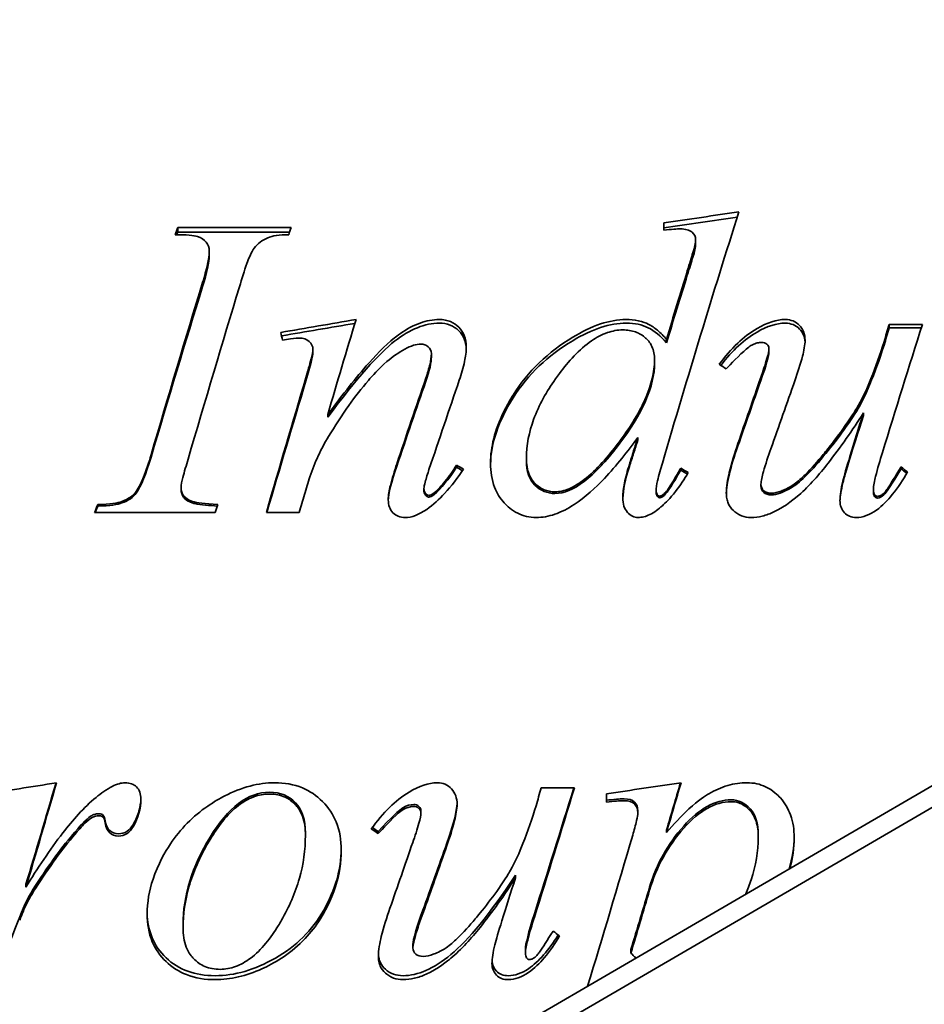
# Model space of a CAD drawing. Header units: millimetres. Extents: x 362 to 898, y 159 to 732.
# Tile 5 of 8: x 494 to 570, y 451 to 534. Entities that reach past the tile are written whole.
import ezdxf

# ---------------------------------------------------------------- set-up
doc = ezdxf.new("R2010")
doc.units = ezdxf.units.MM
doc.header["$LTSCALE"] = 3
doc.layers.add('Krawędzie widoczne(ISO)', color=7, linetype='Continuous', lineweight=35, true_color=0x262659)

msp = doc.modelspace()

# ---------------------------------------------------------------- linework, layer by layer
at = {"layer": 'Krawędzie widoczne(ISO)'}
for p, q in [((681.75, 533.608), (454.56, 401.329)), ((454.56, 399.505), (681.75, 531.784)), ((548.233, 516.475), (548.233, 515.857)), ((507.261, 516.101), (516.82, 516.101)), ((507.261, 515.702), (507.261, 516.101)), ((507.261, 515.702), (516.688, 515.702)), ((550.909, 514.699), (550.909, 515.086)), ((509.916, 513.729), (509.916, 514.105)), ((567.228, 507.922), (570.027, 507.922)), ((567.228, 507.617), (567.228, 507.922)), ((567.228, 507.617), (569.93, 507.617)), ((548.458, 506.364), (548.458, 506.654)), ((566.799, 506.171), (566.799, 506.458)), ((518.658, 505.532), (518.658, 505.812)), ((557.098, 505.61), (557.098, 505.891)), ((528.646, 505.183), (528.646, 505.459)), ((547.457, 504.678), (547.457, 504.948)), ((519.904, 500.097), (519.904, 500.313)), ((565.063, 500.234), (565.063, 500.453)), ((546.048, 498.2), (546.048, 498.394)), ((536.652, 496.434), (536.652, 496.608)), ((530.77, 495.877), (530.77, 496.044)), ((549.663, 495.638), (549.663, 495.803)), ((568.229, 495.737), (568.229, 495.903)), ((507.547, 494.002), (507.547, 494.148)), ((528.013, 493.942), (528.013, 494.088)), ((556.424, 494.302), (556.424, 494.451)), ((565.901, 493.863), (565.901, 494.007)), ((528.891, 493.583), (528.891, 493.724)), ((547.58, 493.743), (547.58, 493.885)), ((548.274, 493.503), (548.274, 493.643)), ((500.521, 492.603), (500.521, 492.732)), ((502.563, 492.863), (502.563, 492.995)), ((510.427, 492.063), (500.255, 492.063)), ((517.494, 492.063), (514.737, 492.063)), ((537.898, 468.852), (540.696, 468.852)), ((543.393, 468.347), (543.393, 467.641)), ((527.768, 466.924), (527.768, 466.754)), ((546.048, 466.904), (546.048, 466.734)), ((501.154, 466.069), (501.154, 465.89)), ((503.523, 465.792), (503.523, 465.608)), ((498.601, 465.117), (498.601, 464.926)), ((518.025, 465.038), (518.025, 464.846)), ((524.152, 465.177), (524.152, 464.986)), ((548.458, 465.276), (548.458, 465.087)), ((556.199, 464.879), (556.199, 464.686)), ((558.942, 462.56), (558.942, 462.56)), ((494.475, 460.722), (494.475, 460.48)), ((535.733, 461.487), (535.733, 461.254)), ((507.71, 457.313), (507.71, 457.031)), ((527.094, 455.671), (527.094, 455.37)), ((536.571, 455.248), (536.571, 454.942)), ((545.455, 455.229), (545.455, 454.923))]:
    msp.add_line(p, q, dxfattribs=at)
for centre, major_axis, ratio, start_param, end_param in [((551.399, -880.883), (3371.183, 595.652), 0.403105, 1.498755, 1.500629), ((551.399, -896.762), (3409.676, 595.513), 0.403222, 1.499602, 1.501414), ((507.149, 477.69), (28.239, 92.218), 0.12493, 1.17975, 1.187117), ((507.149, 477.645), (28.277, 91.277), 0.126238, 1.180164, 1.182823), ((516.718, 478.351), (-25.416, -91.299), 0.114571, 4.318239, 4.32567), ((519.118, -329.203), (2715.861, 513.119), 0.298035, 1.513379, 1.515714), ((516.023, 480.006), (-20.752, 89.527), 0.068991, 4.997902, 5.005449), ((519.118, -338.652), (2746.622, 512.953), 0.298142, 1.514055, 1.516302), ((567.014, 479.486), (24.185, 90.427), 0.079806, 1.272322, 1.289317), ((567.014, 479.462), (24.208, 89.467), 0.080668, 1.272563, 1.289543), ((553.196, 436.699), (-206.488, 152.888), 0.214286, 4.868371, 4.871107), ((531.056, 442.508), (274.434, -168.953), 0.141544, 1.656679, 1.658755), ((531.056, 442.054), (276.792, -168.441), 0.141982, 1.656245, 1.658015), ((549.98, 443.935), (270.014, -167.724), 0.138609, 1.655515, 1.657852), ((549.98, 443.497), (272.322, -167.208), 0.139044, 1.655068, 1.657123), ((568.505, 458.04), (180.843, -142.574), 0.129059, 1.670679, 1.673713), ((568.505, 457.767), (182.173, -141.968), 0.12962, 1.670315, 1.672974), ((500.388, 479.809), (36.499, 93.391), 0.046017, 1.449979, 1.457204), ((500.388, 479.789), (36.558, 92.463), 0.04648, 1.450167, 1.456053), ((510.529, 480.499), (-27.285, -90.758), 0.036411, 4.588148, 4.595579), ((493.893, 967.651), (3357.289, 549.185), 0.144764, 4.687773, 4.689653), ((546.538, 1050.351), (3933.63, 593.867), 0.144578, 4.689766, 4.691365), ((537.684, 482.551), (24.958, 90.217), 0.041642, 4.554487, 4.571482), ((523.866, 513.474), (-207.79, 151.114), 0.152932, 1.680192, 1.682928), ((523.866, 513.846), (-209.416, 150.542), 0.153527, 1.679784, 1.682074), ((539.175, 522.709), (178.773, -145.161), 0.226704, 4.892914, 4.895948)]:
    msp.add_ellipse(centre, major_axis=major_axis, ratio=ratio, start_param=start_param, end_param=end_param, dxfattribs=at)
for points in [[(554.565, 517.407), (552.414, 510.663), (550.262, 503.526), (548.111, 496.226)], [(516.616, 515.482), (515.826, 515.494), (515.24, 515.406), (514.859, 515.218)], [(549.643, 515.97), (549.357, 515.97), (548.887, 515.932), (548.233, 515.857)], [(550.623, 515.688), (550.378, 515.876), (550.051, 515.97), (549.643, 515.97)], [(550.909, 515.086), (550.909, 515.325), (550.814, 515.525), (550.623, 515.688)], [(550.684, 513.953), (550.834, 514.408), (550.909, 514.785), (550.909, 515.086)], [(550.684, 513.579), (550.834, 514.029), (550.909, 514.402), (550.909, 514.699)], [(550.214, 512.432), (550.405, 513.068), (550.562, 513.574), (550.684, 513.953)], [(509.365, 511.111), (509.732, 512.274), (509.916, 513.143), (509.916, 513.729)], [(550.214, 512.076), (550.405, 512.704), (550.562, 513.205), (550.684, 513.579)], [(505.014, 496.909), (506.464, 501.861), (507.915, 506.734), (509.365, 511.456)], [(548.458, 506.364), (549.043, 508.29), (549.629, 510.195), (550.214, 512.076)], [(505.014, 496.732), (506.464, 501.626), (507.915, 506.444), (509.365, 511.111)], [(512.469, 511.092), (511.026, 506.368), (509.583, 501.496), (508.139, 496.547)], [(522.294, 508.33), (521.497, 505.695), (520.701, 503.018), (519.904, 500.313)], [(540.554, 506.538), (542.187, 507.529), (543.692, 508.021), (545.067, 508.021)], [(556.097, 507.571), (556.955, 508.078), (557.744, 508.33), (558.466, 508.33)], [(556.097, 507.271), (556.955, 507.772), (557.744, 508.021), (558.466, 508.021)], [(553.042, 504.464), (554.01, 505.737), (555.029, 506.669), (556.097, 507.271)], [(570.027, 507.922), (568.903, 504.381), (567.78, 500.767), (566.656, 497.11)], [(516.779, 506.693), (516.554, 506.661), (516.33, 506.628), (516.105, 506.595)], [(517.535, 506.771), (517.399, 506.771), (517.147, 506.745), (516.779, 506.693)], [(518.066, 503.158), (518.461, 504.473), (518.658, 505.261), (518.658, 505.532)], [(527.747, 506.263), (527.379, 506.263), (526.93, 506.119), (526.399, 505.832)], [(556.403, 503.178), (556.866, 504.48), (557.098, 505.287), (557.098, 505.61)], [(528.176, 503.138), (528.489, 504.024), (528.646, 504.704), (528.646, 505.183)], [(514.737, 492.063), (515.846, 495.888), (516.956, 499.682), (518.066, 503.41)], [(514.772, 492.063), (515.87, 495.803), (516.968, 499.512), (518.066, 503.158)], [(525.725, 496.145), (526.542, 498.581), (527.359, 500.999), (528.176, 503.391)], [(525.725, 495.976), (526.542, 498.384), (527.359, 500.774), (528.176, 503.138)], [(530.995, 503.213), (530.144, 500.728), (529.293, 498.214), (528.442, 495.682)], [(554.483, 497.685), (555.123, 499.529), (555.763, 501.361), (556.403, 503.178)], [(563.327, 494.561), (563.531, 495.386), (564.11, 497.292), (565.063, 500.234)], [(553.504, 493.62), (553.521, 494.527), (553.848, 495.886), (554.483, 497.685)], [(503.768, 493.703), (504.177, 494.276), (504.592, 495.288), (505.014, 496.732)], [(525.011, 493.069), (525.028, 493.663), (525.266, 494.634), (525.725, 495.976)], [(528.891, 493.583), (529.463, 494.076), (530.089, 494.842), (530.77, 495.877)], [(544.782, 493.254), (544.794, 493.926), (544.978, 494.822), (545.333, 495.936)], [(548.274, 493.503), (548.546, 493.769), (549.009, 494.483), (549.663, 495.638)], [(563.082, 493.076), (563.082, 493.495), (563.164, 494.041), (563.327, 494.714)], [(563.083, 493.017), (563.092, 493.42), (563.173, 493.935), (563.327, 494.561)], [(502.563, 492.995), (503.108, 493.198), (503.51, 493.481), (503.768, 493.845)], [(502.563, 492.863), (503.108, 493.063), (503.51, 493.343), (503.768, 493.703)], [(528.421, 493.501), (528.544, 493.501), (528.7, 493.575), (528.891, 493.724)], [(528.421, 493.363), (528.544, 493.363), (528.7, 493.436), (528.891, 493.583)], [(547.886, 493.44), (547.995, 493.44), (548.124, 493.508), (548.274, 493.643)], [(547.886, 493.303), (547.995, 493.303), (548.124, 493.37), (548.274, 493.503)], [(500.521, 492.732), (501.556, 492.759), (502.237, 492.847), (502.563, 492.995)], [(500.521, 492.603), (501.556, 492.629), (502.237, 492.716), (502.563, 492.863)], [(528.258, 492.327), (527.577, 491.867), (526.971, 491.637), (526.44, 491.637)], [(566.166, 492.266), (565.581, 491.847), (565.009, 491.637), (564.451, 491.637)], [(497.049, 469.276), (496.191, 466.317), (495.333, 463.38), (494.475, 460.48)], [(497.005, 469.269), (496.162, 466.394), (495.318, 463.541), (494.475, 460.722)], [(526.767, 468.488), (527.625, 469.013), (528.414, 469.276), (529.136, 469.276)], [(549.683, 469.276), (549.275, 467.874), (548.866, 466.477), (548.458, 465.087)], [(549.64, 469.27), (549.246, 467.934), (548.852, 466.602), (548.458, 465.276)], [(540.696, 468.852), (539.573, 465.174), (538.45, 461.531), (537.326, 457.954)], [(540.651, 468.852), (539.543, 465.266), (538.435, 461.714), (537.326, 458.225)], [(504.156, 467.883), (504.156, 467.089), (503.945, 466.331), (503.523, 465.608)], [(530.81, 467.542), (530.788, 466.879), (530.502, 465.757), (529.953, 464.187)], [(544.884, 467.762), (544.53, 467.762), (544.033, 467.721), (543.393, 467.641)], [(500.051, 466.526), (499.724, 466.354), (499.241, 465.883), (498.601, 465.117)], [(501.154, 466.069), (501.127, 466.295), (501.072, 466.447), (500.991, 466.526)], [(500.643, 466.493), (500.426, 466.493), (500.228, 466.446), (500.051, 466.352)], [(500.991, 466.352), (500.895, 466.446), (500.78, 466.493), (500.643, 466.493)], [(501.154, 465.89), (501.127, 466.117), (501.072, 466.272), (500.991, 466.352)], [(503.523, 465.792), (503.237, 465.249), (502.815, 464.978), (502.257, 464.978)], [(498.601, 465.117), (497.58, 463.955), (496.47, 462.445), (495.272, 460.605)], [(503.523, 465.608), (503.237, 465.06), (502.815, 464.786), (502.257, 464.786)], [(541.806, 452.127), (543.077, 456.276), (544.348, 460.539), (545.619, 464.866)], [(529.953, 464.187), (529.279, 462.288), (528.605, 460.403), (527.931, 458.536)], [(559.221, 464.756), (559.211, 463.845), (559.069, 462.932), (558.795, 462.018)], [(559.222, 464.666), (559.222, 463.776), (559.099, 462.908), (558.872, 462.063)], [(495.272, 460.605), (494.754, 459.822), (494.312, 458.943), (493.944, 457.972)], [(547.028, 460.468), (546.504, 458.706), (545.98, 456.959), (545.455, 455.229)], [(527.931, 458.536), (527.373, 457.019), (527.094, 456.069), (527.094, 455.671)], [(537.326, 458.225), (536.823, 456.644), (536.571, 455.658), (536.571, 455.248)], [(493.944, 457.972), (493.427, 456.652), (493.134, 455.864), (493.066, 455.594)], [(539.33, 456.455), (538.523, 455.142), (537.692, 454.195), (536.836, 453.601)], [(533.752, 454.049), (533.752, 454.45), (533.834, 454.974), (533.997, 455.624)], [(545.455, 454.923), (545.589, 454.772), (545.734, 454.633), (545.891, 454.505)], [(536.836, 453.601), (536.251, 453.206), (535.679, 453.009), (535.121, 453.009)], [(536.836, 453.275), (536.251, 452.876), (535.679, 452.677), (535.121, 452.677)]]:
    msp.add_open_spline(points, degree=3, dxfattribs=at)
for points, knots in [([(509.916, 514.105), (509.916, 514.395), (509.835, 514.643), (509.671, 514.851), (509.508, 515.058), (509.263, 515.215), (508.936, 515.322), (508.609, 515.428), (507.976, 515.482), (507.036, 515.482)], [0, 0, 0, 0, 1, 1, 1, 2, 2, 2, 3, 3, 3, 3]), ([(514.859, 515.218), (514.624, 515.118), (514.404, 514.994), (514.013, 514.695), (513.846, 514.528), (513.651, 514.264), (513.613, 514.204), (513.416, 513.886), (513.235, 513.436), (512.875, 512.45), (512.657, 511.742), (512.469, 511.092)], [-0.4396842, -0.4396842, -0.4396842, -0.4396842, -0.3990667, -0.3990667, -0.3600582, -0.3600582, -0.3449242, -0.3449242, -0.2149452, -0.2149452, 0, 0, 0, 0]), ([(509.365, 511.456), (509.52, 511.954), (509.673, 512.494), (509.851, 513.346), (509.916, 513.751), (509.916, 514.105)], [-0.2807037, -0.2807037, -0.2807037, -0.2807037, -0.1143595, -0.1143595, 0, 0, 0, 0]), ([(548.458, 506.654), (548.751, 507.629), (549.043, 508.597), (549.629, 510.523), (549.922, 511.481), (550.214, 512.432)], [-0.6356748, -0.6356748, -0.6356748, -0.6356748, -0.3178374, -0.3178374, 0, 0, 0, 0]), ([(519.904, 500.313), (520.942, 501.714), (522.054, 503.149), (523.836, 505.19), (524.729, 506.152), (525.632, 506.862), (525.805, 506.996), (526.543, 507.509), (527.104, 507.822), (528.222, 508.222), (528.763, 508.33), (529.32, 508.33)], [-2.38188, -2.38188, -2.38188, -2.38188, -1.17967, -1.17967, -0.440911, -0.440911, -0.358172, -0.358172, -0.166986, -0.166986, 0, 0, 0, 0]), ([(519.904, 500.097), (522.355, 503.368), (524.234, 505.482), (526.848, 507.517), (528.108, 508.021), (529.32, 508.021)], [0, 0, 0, 0, 1, 1, 2, 2, 2, 2]), ([(529.32, 508.33), (529.484, 508.33), (529.648, 508.316), (529.962, 508.257), (530.11, 508.214), (530.543, 508.033), (530.769, 507.862), (531.151, 507.481), (531.309, 507.243), (531.538, 506.673), (531.587, 506.352), (531.587, 506.028)], [-0.3437168, -0.3437168, -0.3437168, -0.3437168, -0.3044631, -0.3044631, -0.2672855, -0.2672855, -0.1916055, -0.1916055, -0.1014438, -0.1014438, 0, 0, 0, 0]), ([(529.32, 508.021), (529.973, 508.021), (530.515, 507.81), (531.344, 506.991), (531.557, 506.489), (531.584, 505.878)], [0, 0, 0, 0, 1, 1, 1.933428, 1.933428, 1.933428, 1.933428]), ([(540.554, 506.83), (541.288, 507.281), (542.083, 507.682), (543.603, 508.187), (544.33, 508.33), (545.067, 508.33)], [-0.4831889, -0.4831889, -0.4831889, -0.4831889, -0.2211609, -0.2211609, 0, 0, 0, 0]), ([(545.067, 508.33), (545.405, 508.33), (545.744, 508.302), (546.469, 508.15), (546.749, 508.03), (547.204, 507.802), (547.461, 507.623), (547.973, 507.193), (548.227, 506.928), (548.458, 506.654)], [-0.3140499, -0.3140499, -0.3140499, -0.3140499, -0.2642932, -0.2642932, -0.2044559, -0.2044559, -0.1103136, -0.1103136, 0, 0, 0, 0]), ([(545.067, 508.021), (545.789, 508.021), (546.409, 507.893), (547.443, 507.38), (547.954, 506.957), (548.458, 506.364)], [0, 0, 0, 0, 1, 1, 2, 2, 2, 2]), ([(558.466, 508.33), (558.956, 508.33), (559.358, 508.165), (559.671, 507.834), (559.984, 507.503), (560.141, 507.084), (560.141, 506.576)], [0, 0, 0, 0, 1, 1, 1, 2, 2, 2, 2]), ([(558.466, 508.021), (558.956, 508.021), (559.358, 507.858), (559.954, 507.235), (560.109, 506.869), (560.137, 506.431)], [0, 0, 0, 0, 1, 1, 1.903003, 1.903003, 1.903003, 1.903003]), ([(544.781, 507.454), (544.334, 507.454), (543.898, 507.371), (543.004, 507.059), (542.558, 506.815), (541.107, 505.818), (540.182, 504.777), (539.317, 503.625), (539.205, 503.472), (538.353, 502.265), (537.705, 501.121), (536.877, 498.847), (536.652, 497.743), (536.652, 496.608)], [-1.474321, -1.474321, -1.474321, -1.474321, -1.339012, -1.339012, -1.186463, -1.186463, -0.799134, -0.799134, -0.740983, -0.740983, -0.345882, -0.345882, 0, 0, 0, 0]), ([(547.457, 504.948), (547.457, 505.145), (547.44, 505.342), (547.365, 505.714), (547.31, 505.887), (547.07, 506.407), (546.85, 506.636), (546.455, 506.995), (546.173, 507.165), (545.512, 507.403), (545.149, 507.454), (544.781, 507.454)], [-0.3338364, -0.3338364, -0.3338364, -0.3338364, -0.3025672, -0.3025672, -0.2735795, -0.2735795, -0.2120407, -0.2120407, -0.1102002, -0.1102002, 0, 0, 0, 0]), ([(552.911, 504.555), (553.374, 505.188), (553.891, 505.8), (554.957, 506.808), (555.501, 507.232), (556.097, 507.571)], [-0.4495311, -0.4495311, -0.4495311, -0.4495311, -0.2082549, -0.2082549, 0, 0, 0, 0]), ([(518.658, 505.812), (518.658, 506.061), (518.549, 506.282), (518.331, 506.478), (518.113, 506.674), (517.848, 506.771), (517.535, 506.771)], [0, 0, 0, 0, 1, 1, 1, 2, 2, 2, 2]), ([(533.629, 496.205), (533.629, 496.911), (533.725, 497.607), (534.085, 499.038), (534.363, 499.765), (534.986, 501.056), (535.293, 501.579), (536.155, 502.952), (536.888, 503.863), (538.585, 505.51), (539.528, 506.221), (540.554, 506.83)], [-1.160811, -1.160811, -1.160811, -1.160811, -1.016855, -1.016855, -0.858538, -0.858538, -0.72256, -0.72256, -0.362005, -0.362005, 0, 0, 0, 0]), ([(533.63, 496.121), (533.65, 497.887), (534.283, 499.756), (536.795, 503.714), (538.47, 505.315), (540.554, 506.538)], [0.015793, 0.015793, 0.015793, 0.015793, 1, 1, 2, 2, 2, 2]), ([(556.505, 506.4), (556.371, 506.4), (556.239, 506.384), (555.973, 506.32), (555.842, 506.271), (555.669, 506.187), (555.622, 506.162), (555.468, 506.074), (555.326, 505.96), (554.635, 505.365), (553.82, 504.515), (553.482, 504.161)], [-0.2867722, -0.2867722, -0.2867722, -0.2867722, -0.2462303, -0.2462303, -0.2037422, -0.2037422, -0.187555, -0.187555, -0.1495685, -0.1495685, 0, 0, 0, 0]), ([(557.098, 505.891), (557.098, 506.021), (557.036, 506.139), (556.914, 506.243), (556.791, 506.348), (556.655, 506.4), (556.505, 506.4)], [0, 0, 0, 0, 1, 1, 1, 2, 2, 2, 2]), ([(557.302, 493.683), (557.568, 493.683), (557.859, 493.762), (558.326, 493.947), (558.764, 494.128), (559.545, 494.68), (559.869, 494.973), (560.674, 495.765), (561.207, 496.38), (561.797, 497.101), (561.936, 497.273), (562.566, 498.064), (563.035, 498.683), (563.778, 499.737), (564.071, 500.173), (564.443, 500.765), (564.547, 500.933), (565.039, 501.797), (565.396, 502.602), (566.099, 504.352), (566.468, 505.423), (566.799, 506.458)], [-2.19091, -2.19091, -2.19091, -2.19091, -1.852492, -1.852492, -1.623106, -1.623106, -1.462435, -1.462435, -1.15989, -1.15989, -1.079443, -1.079443, -0.822904, -0.822904, -0.647895, -0.647895, -0.588299, -0.588299, -0.339287, -0.339287, 0, 0, 0, 0]), ([(560.141, 506.576), (560.141, 506.191), (560.037, 505.687), (559.757, 504.578), (559.515, 503.836), (559.283, 503.173)], [-0.3592804, -0.3592804, -0.3592804, -0.3592804, -0.2168903, -0.2168903, 0, 0, 0, 0]), ([(518.066, 503.41), (518.22, 503.929), (518.388, 504.512), (518.588, 505.325), (518.658, 505.649), (518.658, 505.812)], [-0.1304935, -0.1304935, -0.1304935, -0.1304935, -0.0509879, -0.0509879, 0, 0, 0, 0]), ([(526.399, 505.832), (525.862, 505.545), (525.357, 505.177), (524.205, 504.19), (523.644, 503.561), (522.759, 502.534), (522.209, 501.814), (521.092, 500.242), (520.513, 499.35), (519.965, 498.455)], [-0.8316847, -0.8316847, -0.8316847, -0.8316847, -0.7354202, -0.7354202, -0.5901939, -0.5901939, -0.3193525, -0.3193525, 0, 0, 0, 0]), ([(528.646, 505.459), (528.646, 505.695), (528.557, 505.887), (528.38, 506.038), (528.203, 506.188), (527.992, 506.263), (527.747, 506.263)], [0, 0, 0, 0, 1, 1, 1, 2, 2, 2, 2]), ([(531.587, 506.028), (531.587, 505.624), (531.522, 505.192), (531.328, 504.27), (531.167, 503.725), (530.995, 503.213)], [-0.2928148, -0.2928148, -0.2928148, -0.2928148, -0.1669187, -0.1669187, 0, 0, 0, 0]), ([(556.403, 503.43), (556.582, 503.939), (556.782, 504.53), (557.023, 505.38), (557.098, 505.704), (557.098, 505.891)], [-0.1419603, -0.1419603, -0.1419603, -0.1419603, -0.0581832, -0.0581832, 0, 0, 0, 0]), ([(557.302, 493.543), (557.724, 493.543), (558.275, 493.74), (559.637, 494.525), (560.543, 495.407), (562.803, 498.136), (563.736, 499.408), (565.206, 501.77), (565.982, 503.644), (566.799, 506.171)], [0, 0, 0, 0, 1, 1, 2, 2, 3, 3, 4, 4, 4, 4]), ([(528.176, 503.391), (528.309, 503.772), (528.439, 504.187), (528.591, 504.857), (528.646, 505.174), (528.646, 505.459)], [-0.2143395, -0.2143395, -0.2143395, -0.2143395, -0.088842, -0.088842, 0, 0, 0, 0]), ([(539.062, 493.805), (539.257, 493.805), (539.45, 493.828), (539.846, 493.915), (540.048, 493.982), (540.701, 494.256), (541.136, 494.536), (542.585, 495.656), (543.583, 496.834), (544.447, 497.978), (544.509, 498.061), (545.403, 499.273), (546.194, 500.523), (547.16, 502.801), (547.457, 503.876), (547.457, 504.948)], [-1.45749, -1.45749, -1.45749, -1.45749, -1.39994, -1.39994, -1.337339, -1.337339, -1.190153, -1.190153, -0.792378, -0.792378, -0.760649, -0.760649, -0.334167, -0.334167, 0, 0, 0, 0]), ([(539.062, 493.663), (540.56, 493.663), (542.334, 495.02), (546.432, 500.388), (547.457, 502.708), (547.457, 504.678)], [0, 0, 0, 0, 1, 1, 2, 2, 2, 2]), ([(554.483, 497.873), (554.803, 498.806), (555.123, 499.736), (555.763, 501.588), (556.083, 502.511), (556.403, 503.43)], [-0.6015021, -0.6015021, -0.6015021, -0.6015021, -0.3007511, -0.3007511, 0, 0, 0, 0]), ([(559.283, 503.173), (558.946, 502.224), (558.609, 501.27), (557.935, 499.356), (557.598, 498.396), (557.261, 497.432)], [-0.6222126, -0.6222126, -0.6222126, -0.6222126, -0.3111063, -0.3111063, 0, 0, 0, 0]), ([(565.063, 500.453), (564.133, 499.02), (563.119, 497.538), (561.364, 495.304), (560.494, 494.284), (559.377, 493.322), (558.541, 492.596), (557.203, 491.965), (556.872, 491.841), (556.221, 491.68), (555.905, 491.637), (555.586, 491.637)], [-3.554392, -3.554392, -3.554392, -3.554392, -1.760329, -1.760329, -0.540301, -0.540301, -0.20118, -0.20118, -0.095764, -0.095764, 0, 0, 0, 0]), ([(563.327, 494.714), (563.436, 495.159), (563.643, 495.88), (564.279, 497.987), (564.668, 499.218), (565.063, 500.453)], [-0.6936442, -0.6936442, -0.6936442, -0.6936442, -0.397768, -0.397768, 0, 0, 0, 0]), ([(519.965, 498.455), (519.647, 497.933), (519.361, 497.394), (518.835, 496.265), (518.599, 495.677), (518.393, 495.077)], [-0.3783764, -0.3783764, -0.3783764, -0.3783764, -0.1924573, -0.1924573, 0, 0, 0, 0]), ([(546.048, 498.394), (545.192, 497.211), (544.24, 496.003), (542.478, 494.142), (541.603, 493.334), (540.676, 492.732)], [-0.7744975, -0.7744975, -0.7744975, -0.7744975, -0.3323459, -0.3323459, 0, 0, 0, 0]), ([(545.333, 496.105), (545.452, 496.487), (545.571, 496.869), (545.809, 497.633), (545.929, 498.014), (546.048, 498.394)], [-0.2435818, -0.2435818, -0.2435818, -0.2435818, -0.1217909, -0.1217909, 0, 0, 0, 0]), ([(545.333, 495.936), (545.452, 496.315), (545.571, 496.692), (545.809, 497.447), (545.929, 497.824), (546.048, 498.2)], [-0.2410077, -0.2410077, -0.2410077, -0.2410077, -0.1205039, -0.1205039, 0, 0, 0, 0]), ([(553.503, 493.683), (553.503, 494.237), (553.623, 494.884), (553.937, 496.228), (554.209, 497.089), (554.483, 497.873)], [-0.4211348, -0.4211348, -0.4211348, -0.4211348, -0.2532638, -0.2532638, 0, 0, 0, 0]), ([(557.261, 497.432), (557.044, 496.822), (556.803, 496.118), (556.52, 495.108), (556.424, 494.696), (556.424, 494.451)], [-0.1866498, -0.1866498, -0.1866498, -0.1866498, -0.074419, -0.074419, 0, 0, 0, 0]), ([(503.768, 493.845), (504.004, 494.179), (504.213, 494.62), (504.626, 495.637), (504.838, 496.298), (505.014, 496.909)], [-0.3338872, -0.3338872, -0.3338872, -0.3338872, -0.1937744, -0.1937744, 0, 0, 0, 0]), ([(508.139, 496.547), (507.986, 496.062), (507.815, 495.498), (507.628, 494.741), (507.547, 494.373), (507.547, 494.148)], [-0.1906859, -0.1906859, -0.1906859, -0.1906859, -0.0681702, -0.0681702, 0, 0, 0, 0]), ([(536.652, 496.608), (536.652, 496.154), (536.711, 495.685), (537.048, 494.858), (537.262, 494.627), (537.594, 494.295), (537.852, 494.109), (538.291, 493.924), (538.437, 493.879), (538.745, 493.819), (538.903, 493.805), (539.062, 493.805)], [-0.282557, -0.282557, -0.282557, -0.282557, -0.2356784, -0.2356784, -0.1908164, -0.1908164, -0.0941076, -0.0941076, -0.0477665, -0.0477665, 0, 0, 0, 0]), ([(536.652, 496.434), (536.652, 495.532), (536.891, 494.844), (537.844, 493.899), (538.409, 493.663), (539.062, 493.663)], [0, 0, 0, 0, 1, 1, 2, 2, 2, 2]), ([(566.656, 497.11), (566.458, 496.466), (566.243, 495.74), (566.007, 494.769), (565.901, 494.287), (565.901, 494.007)], [-0.2445323, -0.2445323, -0.2445323, -0.2445323, -0.0851255, -0.0851255, 0, 0, 0, 0]), ([(525.01, 493.137), (525.01, 493.49), (525.094, 493.936), (525.329, 494.924), (525.531, 495.57), (525.725, 496.145)], [-0.3093898, -0.3093898, -0.3093898, -0.3093898, -0.1844052, -0.1844052, 0, 0, 0, 0]), ([(528.442, 495.682), (528.334, 495.354), (528.208, 494.956), (528.06, 494.406), (528.013, 494.197), (528.013, 494.088)], [-0.08202824, -0.08202824, -0.08202824, -0.08202824, -0.03305407, -0.03305407, 0, 0, 0, 0]), ([(531.342, 495.702), (530.862, 495.004), (530.327, 494.295), (529.31, 493.182), (528.803, 492.7), (528.258, 492.327)], [-0.4551587, -0.4551587, -0.4551587, -0.4551587, -0.1986913, -0.1986913, 0, 0, 0, 0]), ([(528.891, 493.724), (529.214, 494.006), (529.521, 494.346), (530.138, 495.108), (530.469, 495.582), (530.77, 496.044)], [-0.296312, -0.296312, -0.296312, -0.296312, -0.1671296, -0.1671296, 0, 0, 0, 0]), ([(537.469, 491.637), (537.198, 491.637), (536.93, 491.667), (536.407, 491.789), (536.158, 491.881), (535.42, 492.254), (535.041, 492.598), (534.425, 493.258), (534.156, 493.698), (533.722, 494.829), (533.629, 495.521), (533.629, 496.205)], [-0.5897206, -0.5897206, -0.5897206, -0.5897206, -0.5347399, -0.5347399, -0.4805173, -0.4805173, -0.3667469, -0.3667469, -0.2084147, -0.2084147, 0, 0, 0, 0]), ([(544.781, 493.319), (544.781, 493.716), (544.843, 494.144), (545.023, 495.054), (545.173, 495.598), (545.333, 496.105)], [-0.2813473, -0.2813473, -0.2813473, -0.2813473, -0.1615339, -0.1615339, 0, 0, 0, 0]), ([(548.111, 496.226), (547.972, 495.756), (547.819, 495.215), (547.637, 494.412), (547.58, 494.093), (547.58, 493.885)], [-0.1523568, -0.1523568, -0.1523568, -0.1523568, -0.0629396, -0.0629396, 0, 0, 0, 0]), ([(548.274, 493.643), (548.428, 493.795), (548.625, 494.074), (549.105, 494.821), (549.407, 495.345), (549.663, 495.803)], [-0.2725221, -0.2725221, -0.2725221, -0.2725221, -0.1588141, -0.1588141, 0, 0, 0, 0]), ([(566.248, 493.42), (566.29, 493.42), (566.332, 493.426), (566.418, 493.448), (566.462, 493.465), (566.603, 493.536), (566.697, 493.608), (566.789, 493.692), (566.815, 493.717), (566.935, 493.861), (567.017, 493.974), (567.354, 494.46), (567.75, 495.1), (568.229, 495.903)], [-1.068742, -1.068742, -1.068742, -1.068742, -0.926142, -0.926142, -0.769443, -0.769443, -0.392387, -0.392387, -0.348051, -0.348051, -0.283449, -0.283449, 0, 0, 0, 0]), ([(566.248, 493.283), (566.411, 493.283), (566.588, 493.37), (566.97, 493.716), (567.453, 494.45), (568.229, 495.737)], [0, 0, 0, 0, 1, 1, 2, 2, 2, 2]), ([(518.393, 495.077), (518.243, 494.576), (518.093, 494.074), (517.793, 493.07), (517.644, 492.567), (517.494, 492.063)], [-0.3173484, -0.3173484, -0.3173484, -0.3173484, -0.1586742, -0.1586742, 0, 0, 0, 0]), ([(550.296, 495.42), (549.967, 494.873), (549.603, 494.329), (548.751, 493.241), (548.376, 492.869), (547.794, 492.346), (547.433, 492.073), (546.888, 491.808), (546.721, 491.743), (546.391, 491.66), (546.231, 491.637), (546.068, 491.637)], [-0.4311221, -0.4311221, -0.4311221, -0.4311221, -0.3383, -0.3383, -0.2306685, -0.2306685, -0.1022051, -0.1022051, -0.0487017, -0.0487017, 0, 0, 0, 0]), ([(568.781, 495.48), (568.404, 494.821), (567.975, 494.158), (567.106, 493.09), (566.663, 492.632), (566.166, 492.266)], [-0.4155938, -0.4155938, -0.4155938, -0.4155938, -0.185475, -0.185475, 0, 0, 0, 0]), ([(507.547, 494.148), (507.547, 493.879), (507.625, 493.646), (507.782, 493.451), (507.938, 493.255), (508.184, 493.103), (508.517, 492.995), (508.851, 492.887), (509.555, 492.8), (510.631, 492.732)], [0, 0, 0, 0, 1, 1, 1, 2, 2, 2, 3, 3, 3, 3]), ([(507.547, 494.002), (507.547, 493.885), (507.562, 493.77), (507.63, 493.55), (507.68, 493.451), (507.813, 493.268), (507.913, 493.159), (508.348, 492.893), (508.643, 492.827), (509.195, 492.707), (509.983, 492.643), (510.592, 492.605)], [-0.2698914, -0.2698914, -0.2698914, -0.2698914, -0.2506162, -0.2506162, -0.2321098, -0.2321098, -0.2135498, -0.2135498, -0.1845448, -0.1845448, -0.003862, -0.003862, -0.003862, -0.003862]), ([(528.013, 494.088), (528.013, 493.926), (528.057, 493.788), (528.145, 493.673), (528.234, 493.558), (528.326, 493.501), (528.421, 493.501)], [0, 0, 0, 0, 1, 1, 1, 2, 2, 2, 2]), ([(528.013, 493.942), (528.013, 493.867), (528.023, 493.792), (528.068, 493.652), (528.101, 493.59), (528.177, 493.493), (528.223, 493.441), (528.303, 493.392), (528.326, 493.381), (528.373, 493.367), (528.397, 493.363), (528.421, 493.363)], [-0.09488313, -0.09488313, -0.09488313, -0.09488313, -0.06433647, -0.06433647, -0.03536599, -0.03536599, -0.01494966, -0.01494966, -0.00724346, -0.00724346, 0, 0, 0, 0]), ([(556.424, 494.451), (556.424, 494.209), (556.502, 494.02), (556.658, 493.885), (556.815, 493.751), (557.03, 493.683), (557.302, 493.683)], [0, 0, 0, 0, 1, 1, 1, 2, 2, 2, 2]), ([(556.424, 494.302), (556.424, 494.062), (556.502, 493.876), (556.815, 493.609), (557.03, 493.543), (557.302, 493.543)], [0, 0, 0, 0, 1, 1, 2, 2, 2, 2]), ([(565.901, 494.007), (565.901, 493.805), (565.931, 493.656), (565.993, 493.562), (566.054, 493.467), (566.139, 493.42), (566.248, 493.42)], [0, 0, 0, 0, 1, 1, 1, 2, 2, 2, 2]), ([(526.44, 491.637), (526.004, 491.637), (525.657, 491.773), (525.398, 492.043), (525.14, 492.313), (525.01, 492.678), (525.01, 493.137)], [0, 0, 0, 0, 1, 1, 1, 2, 2, 2, 2]), ([(546.068, 491.637), (545.728, 491.637), (545.428, 491.783), (545.17, 492.073), (544.911, 492.364), (544.781, 492.779), (544.781, 493.319)], [0, 0, 0, 0, 1, 1, 1, 2, 2, 2, 2]), ([(547.58, 493.885), (547.58, 493.778), (547.614, 493.676), (547.682, 493.582), (547.75, 493.488), (547.818, 493.44), (547.886, 493.44)], [0, 0, 0, 0, 1, 1, 1, 2, 2, 2, 2]), ([(547.58, 493.743), (547.58, 493.69), (547.588, 493.638), (547.623, 493.536), (547.649, 493.487), (547.705, 493.411), (547.74, 493.368), (547.8, 493.327), (547.817, 493.318), (547.851, 493.306), (547.869, 493.303), (547.886, 493.303)], [-0.07032368, -0.07032368, -0.07032368, -0.07032368, -0.04900266, -0.04900266, -0.02688061, -0.02688061, -0.01102128, -0.01102128, -0.00524947, -0.00524947, 0, 0, 0, 0]), ([(555.586, 491.637), (555.311, 491.637), (555.041, 491.68), (554.462, 491.903), (554.241, 492.086), (553.919, 492.394), (553.771, 492.6), (553.612, 492.965), (553.571, 493.1), (553.516, 493.385), (553.503, 493.534), (553.503, 493.683)], [-0.2670966, -0.2670966, -0.2670966, -0.2670966, -0.2220828, -0.2220828, -0.165674, -0.165674, -0.0879419, -0.0879419, -0.0452599, -0.0452599, 0, 0, 0, 0]), ([(564.451, 491.637), (564.042, 491.637), (563.712, 491.773), (563.46, 492.043), (563.208, 492.313), (563.082, 492.658), (563.082, 493.076)], [0, 0, 0, 0, 1, 1, 1, 2, 2, 2, 2]), ([(565.901, 493.863), (565.901, 493.764), (565.908, 493.655), (565.947, 493.512), (565.966, 493.464), (566.008, 493.399), (566.035, 493.363), (566.101, 493.317), (566.128, 493.304), (566.186, 493.287), (566.217, 493.283), (566.248, 493.283)], [-0.1145683, -0.1145683, -0.1145683, -0.1145683, -0.0605145, -0.0605145, -0.0335928, -0.0335928, -0.0182539, -0.0182539, -0.0093538, -0.0093538, 0, 0, 0, 0]), ([(540.676, 492.732), (540.166, 492.399), (539.615, 492.109), (538.53, 491.738), (538.006, 491.637), (537.469, 491.637)], [-0.3443227, -0.3443227, -0.3443227, -0.3443227, -0.1608554, -0.1608554, 0, 0, 0, 0]), ([(500.378, 468.044), (500.789, 468.379), (501.27, 468.728), (501.93, 469.06), (502.125, 469.143), (502.487, 469.246), (502.658, 469.276), (502.829, 469.276)], [-0.2735842, -0.2735842, -0.2735842, -0.2735842, -0.112933, -0.112933, -0.0511289, -0.0511289, 0, 0, 0, 0]), ([(502.829, 469.276), (503.237, 469.276), (503.561, 469.158), (503.799, 468.923), (504.037, 468.687), (504.156, 468.34), (504.156, 467.883)], [0, 0, 0, 0, 1, 1, 1, 2, 2, 2, 2]), ([(504.687, 458.19), (504.687, 459.194), (504.86, 460.18), (505.601, 462.416), (506.216, 463.464), (507.068, 464.741), (507.541, 465.328), (508.599, 466.404), (509.172, 466.884), (510.32, 467.673), (510.834, 467.961), (511.916, 468.515), (512.632, 468.803), (514.054, 469.178), (514.747, 469.276), (515.451, 469.276)], [-1.191787, -1.191787, -1.191787, -1.191787, -1.064863, -1.064863, -0.897648, -0.897648, -0.736369, -0.736369, -0.576972, -0.576972, -0.441497, -0.441497, -0.211181, -0.211181, 0, 0, 0, 0]), ([(515.451, 469.276), (516.253, 469.276), (517.04, 469.149), (518.405, 468.579), (518.967, 468.203), (519.972, 467.191), (520.355, 466.617), (520.925, 465.214), (521.048, 464.412), (521.048, 463.605)], [-0.9345713, -0.9345713, -0.9345713, -0.9345713, -0.678145, -0.678145, -0.4605168, -0.4605168, -0.2475041, -0.2475041, 0, 0, 0, 0]), ([(529.136, 469.276), (529.626, 469.276), (530.028, 469.104), (530.341, 468.761), (530.654, 468.417), (530.811, 467.983), (530.811, 467.459)], [0, 0, 0, 0, 1, 1, 1, 2, 2, 2, 2]), ([(548.458, 465.087), (549.043, 465.767), (549.687, 466.459), (551.17, 467.813), (551.74, 468.174), (552.534, 468.643), (553.065, 468.882), (554.159, 469.198), (554.704, 469.276), (555.259, 469.276)], [-0.5272154, -0.5272154, -0.5272154, -0.5272154, -0.4441165, -0.4441165, -0.3419591, -0.3419591, -0.1667382, -0.1667382, 0, 0, 0, 0]), ([(555.259, 469.276), (555.531, 469.276), (555.801, 469.25), (556.324, 469.136), (556.573, 469.052), (557.437, 468.644), (557.853, 468.219), (558.44, 467.573), (558.724, 467.094), (559.135, 465.954), (559.222, 465.309), (559.222, 464.666)], [-0.5313067, -0.5313067, -0.5313067, -0.5313067, -0.4952981, -0.4952981, -0.4602804, -0.4602804, -0.368464, -0.368464, -0.1966989, -0.1966989, 0, 0, 0, 0]), ([(515.002, 468.478), (513.191, 468.478), (511.523, 467.21), (508.473, 462.193), (507.71, 459.728), (507.71, 457.313)], [0, 0, 0, 0, 1, 1, 2, 2, 2, 2]), ([(515.002, 468.327), (514.542, 468.327), (514.097, 468.244), (513.202, 467.914), (512.775, 467.662), (511.415, 466.618), (510.621, 465.541), (509.91, 464.359), (509.818, 464.201), (509.087, 462.908), (508.566, 461.728), (507.886, 459.36), (507.71, 458.202), (507.71, 457.031)], [-1.561206, -1.561206, -1.561206, -1.561206, -1.404871, -1.404871, -1.236474, -1.236474, -0.818933, -0.818933, -0.760033, -0.760033, -0.366209, -0.366209, 0, 0, 0, 0]), ([(518.025, 465.038), (518.025, 466.148), (517.746, 467), (516.629, 468.182), (515.901, 468.478), (515.002, 468.478)], [0, 0, 0, 0, 1, 1, 2, 2, 2, 2]), ([(518.025, 464.846), (518.025, 465.386), (517.96, 465.945), (517.586, 466.969), (517.334, 467.272), (516.938, 467.697), (516.648, 467.911), (516.115, 468.153), (515.908, 468.218), (515.467, 468.307), (515.235, 468.327), (515.002, 468.327)], [-0.3747156, -0.3747156, -0.3747156, -0.3747156, -0.3104453, -0.3104453, -0.2457015, -0.2457015, -0.1351009, -0.1351009, -0.0697754, -0.0697754, 0, 0, 0, 0]), ([(523.58, 465.388), (524.044, 466.034), (524.561, 466.66), (525.627, 467.698), (526.171, 468.136), (526.767, 468.488)], [-0.4495311, -0.4495311, -0.4495311, -0.4495311, -0.2082549, -0.2082549, 0, 0, 0, 0]), ([(494.475, 460.48), (495.423, 462.032), (496.47, 463.624), (498.396, 466.097), (499.356, 467.199), (500.378, 468.044)], [-0.9498036, -0.9498036, -0.9498036, -0.9498036, -0.399647, -0.399647, 0, 0, 0, 0]), ([(504.156, 467.951), (504.148, 467.591), (504.096, 467.237), (503.889, 466.503), (503.728, 466.137), (503.523, 465.792)], [-0.2318239, -0.2318239, -0.2318239, -0.2318239, -0.122076, -0.122076, 0, 0, 0, 0]), ([(527.175, 467.442), (526.862, 467.442), (526.552, 467.352), (525.94, 466.994), (525.242, 466.326), (524.152, 465.177)], [0, 0, 0, 0, 1, 1, 2, 2, 2, 2]), ([(527.768, 466.924), (527.768, 466.957), (527.764, 466.989), (527.748, 467.053), (527.737, 467.084), (527.688, 467.178), (527.639, 467.234), (527.521, 467.337), (527.457, 467.376), (527.321, 467.429), (527.249, 467.442), (527.175, 467.442)], [-0.08074252, -0.08074252, -0.08074252, -0.08074252, -0.07204217, -0.07204217, -0.06330532, -0.06330532, -0.04395798, -0.04395798, -0.0222118, -0.0222118, 0, 0, 0, 0]), ([(530.811, 467.459), (530.811, 467.063), (530.707, 466.545), (530.427, 465.411), (530.185, 464.656), (529.953, 463.985)], [-0.3592804, -0.3592804, -0.3592804, -0.3592804, -0.2168903, -0.2168903, 0, 0, 0, 0]), ([(544.884, 467.92), (544.678, 467.92), (544.45, 467.907), (543.966, 467.868), (543.67, 467.835), (543.393, 467.8)], [-0.1453258, -0.1453258, -0.1453258, -0.1453258, -0.083929, -0.083929, 0, 0, 0, 0]), ([(546.048, 466.904), (546.048, 467.223), (545.952, 467.472), (545.571, 467.83), (545.278, 467.92), (544.884, 467.92)], [0, 0, 0, 0, 1, 1, 2, 2, 2, 2]), ([(546.048, 466.734), (546.048, 467.056), (545.952, 467.308), (545.762, 467.49), (545.571, 467.671), (545.278, 467.762), (544.884, 467.762)], [0, 0, 0, 0, 1, 1, 1, 2, 2, 2, 2]), ([(553.911, 467.84), (552.563, 467.84), (551.229, 467.098), (548.587, 464.148), (547.627, 462.425), (547.028, 460.468)], [0, 0, 0, 0, 1, 1, 2, 2, 2, 2]), ([(553.911, 467.681), (552.563, 467.681), (551.229, 466.93), (549.908, 465.438), (548.587, 463.946), (547.627, 462.203), (547.028, 460.223)], [0, 0, 0, 0, 1, 1, 1, 2, 2, 2, 2]), ([(556.199, 464.879), (556.199, 465.83), (555.971, 466.563), (555.059, 467.584), (554.524, 467.84), (553.911, 467.84)], [0, 0, 0, 0, 1, 1, 2, 2, 2, 2]), ([(556.199, 464.686), (556.199, 465.135), (556.149, 465.601), (555.847, 466.509), (555.624, 466.781), (555.305, 467.143), (555.059, 467.348), (554.639, 467.551), (554.5, 467.6), (554.21, 467.666), (554.061, 467.681), (553.911, 467.681)], [-0.2802262, -0.2802262, -0.2802262, -0.2802262, -0.2354888, -0.2354888, -0.1854543, -0.1854543, -0.0894042, -0.0894042, -0.0450192, -0.0450192, 0, 0, 0, 0]), ([(500.643, 466.666), (500.538, 466.666), (500.434, 466.655), (500.234, 466.608), (500.14, 466.573), (500.051, 466.526)], [-0.06177631, -0.06177631, -0.06177631, -0.06177631, -0.03026183, -0.03026183, 0, 0, 0, 0]), ([(500.991, 466.526), (500.945, 466.571), (500.892, 466.607), (500.772, 466.655), (500.709, 466.666), (500.643, 466.666)], [-0.03893174, -0.03893174, -0.03893174, -0.03893174, -0.01953862, -0.01953862, 0, 0, 0, 0]), ([(527.175, 467.278), (527.041, 467.278), (526.909, 467.261), (526.643, 467.195), (526.512, 467.145), (526.339, 467.059), (526.292, 467.033), (526.138, 466.942), (525.996, 466.826), (525.305, 466.215), (524.49, 465.347), (524.152, 464.986)], [-0.2867721, -0.2867721, -0.2867721, -0.2867721, -0.2462302, -0.2462302, -0.2037421, -0.2037421, -0.187555, -0.187555, -0.1495685, -0.1495685, 0, 0, 0, 0]), ([(527.073, 464.245), (527.252, 464.76), (527.452, 465.361), (527.693, 466.231), (527.768, 466.563), (527.768, 466.754)], [-0.1419603, -0.1419603, -0.1419603, -0.1419603, -0.0581832, -0.0581832, 0, 0, 0, 0]), ([(527.768, 466.754), (527.768, 466.889), (527.706, 467.009), (527.584, 467.117), (527.461, 467.224), (527.325, 467.278), (527.175, 467.278)], [0, 0, 0, 0, 1, 1, 1, 2, 2, 2, 2]), ([(527.972, 454.631), (528.238, 454.631), (528.529, 454.707), (528.996, 454.884), (529.434, 455.058), (530.215, 455.591), (530.539, 455.874), (531.343, 456.641), (531.876, 457.24), (532.467, 457.944), (532.606, 458.113), (533.236, 458.888), (533.705, 459.497), (534.448, 460.541), (534.741, 460.975), (535.113, 461.565), (535.217, 461.733), (535.709, 462.597), (536.066, 463.406), (536.769, 465.178), (537.138, 466.271), (537.469, 467.338)], [-2.190909, -2.190909, -2.190909, -2.190909, -1.852491, -1.852491, -1.623105, -1.623105, -1.462434, -1.462434, -1.159889, -1.159889, -1.079442, -1.079442, -0.822904, -0.822904, -0.647895, -0.647895, -0.588299, -0.588299, -0.339287, -0.339287, 0, 0, 0, 0]), ([(545.619, 464.866), (545.729, 465.251), (545.853, 465.703), (546.002, 466.353), (546.048, 466.597), (546.048, 466.734)], [-0.1010657, -0.1010657, -0.1010657, -0.1010657, -0.0416412, -0.0416412, 0, 0, 0, 0]), ([(500.051, 466.352), (499.874, 466.258), (499.664, 466.082), (499.157, 465.583), (498.855, 465.234), (498.601, 464.926)], [-0.2147124, -0.2147124, -0.2147124, -0.2147124, -0.1212156, -0.1212156, 0, 0, 0, 0]), ([(502.257, 464.978), (501.971, 464.978), (501.729, 465.068), (501.334, 465.424), (501.208, 465.699), (501.154, 466.069)], [0, 0, 0, 0, 1, 1, 2, 2, 2, 2]), ([(502.257, 464.786), (501.971, 464.786), (501.729, 464.876), (501.532, 465.057), (501.334, 465.237), (501.208, 465.515), (501.154, 465.89)], [0, 0, 0, 0, 1, 1, 1, 2, 2, 2, 2]), ([(498.601, 464.926), (498.042, 464.282), (497.503, 463.588), (496.402, 462.077), (495.822, 461.216), (495.272, 460.361)], [-0.5713813, -0.5713813, -0.5713813, -0.5713813, -0.3116805, -0.3116805, 0, 0, 0, 0]), ([(510.835, 453.546), (511.28, 453.546), (511.711, 453.625), (512.579, 453.94), (512.996, 454.182), (514.329, 455.183), (515.119, 456.225), (515.828, 457.374), (515.92, 457.528), (516.655, 458.802), (517.173, 459.98), (517.854, 462.403), (518.025, 463.611), (518.025, 464.846)], [-1.522462, -1.522462, -1.522462, -1.522462, -1.379257, -1.379257, -1.223248, -1.223248, -0.832209, -0.832209, -0.774922, -0.774922, -0.377532, -0.377532, 0, 0, 0, 0]), ([(525.153, 458.701), (525.473, 459.618), (525.793, 460.539), (526.433, 462.386), (526.753, 463.314), (527.073, 464.245)], [-0.6015021, -0.6015021, -0.6015021, -0.6015021, -0.3007511, -0.3007511, 0, 0, 0, 0]), ([(555.159, 459.901), (555.311, 460.279), (555.457, 460.677), (555.596, 461.095), (555.998, 462.299), (556.199, 463.497), (556.199, 464.686)], [3.65315, 3.65315, 3.65315, 3.65315, 4, 4, 4, 5, 5, 5, 5]), ([(521.047, 463.702), (521.028, 461.949), (520.538, 460.229), (518.597, 456.827), (517.235, 455.48), (513.749, 453.5), (512.054, 453.009), (510.406, 453.009)], [0.02024, 0.02024, 0.02024, 0.02024, 1, 1, 2, 2, 3, 3, 3, 3]), ([(521.048, 463.605), (521.048, 462.556), (520.883, 461.534), (520.205, 459.385), (519.667, 458.356), (518.753, 456.985), (518.315, 456.446), (516.626, 454.751), (515.316, 454.027), (513.718, 453.302), (513.051, 453.065), (511.719, 452.757), (511.067, 452.677), (510.406, 452.677)], [-1.196026, -1.196026, -1.196026, -1.196026, -1.041123, -1.041123, -0.861535, -0.861535, -0.729827, -0.729827, -0.411322, -0.411322, -0.19821, -0.19821, 0, 0, 0, 0]), ([(529.953, 463.985), (529.616, 463.024), (529.279, 462.068), (528.605, 460.162), (528.268, 459.213), (527.931, 458.268)], [-0.6222126, -0.6222126, -0.6222126, -0.6222126, -0.3111063, -0.3111063, 0, 0, 0, 0]), ([(535.733, 461.487), (533.568, 458.202), (531.754, 455.993), (528.826, 453.601), (527.482, 453.009), (526.256, 453.009)], [0, 0, 0, 0, 1, 1, 2, 2, 2, 2]), ([(535.733, 461.254), (534.803, 459.826), (533.789, 458.368), (532.034, 456.192), (531.164, 455.208), (530.047, 454.285), (529.211, 453.59), (527.873, 452.989), (527.542, 452.871), (526.891, 452.718), (526.575, 452.677), (526.256, 452.677)], [-3.554393, -3.554393, -3.554393, -3.554393, -1.760329, -1.760329, -0.540301, -0.540301, -0.20118, -0.20118, -0.095764, -0.095764, 0, 0, 0, 0]), ([(533.997, 455.624), (534.106, 456.054), (534.313, 456.752), (534.949, 458.809), (535.338, 460.023), (535.733, 461.254)], [-0.6936442, -0.6936442, -0.6936442, -0.6936442, -0.397768, -0.397768, 0, 0, 0, 0]), ([(495.272, 460.361), (495.006, 459.955), (494.767, 459.533), (494.324, 458.643), (494.122, 458.174), (493.944, 457.698)], [-0.3066452, -0.3066452, -0.3066452, -0.3066452, -0.1577331, -0.1577331, 0, 0, 0, 0]), ([(547.028, 460.223), (546.766, 459.331), (546.504, 458.444), (545.98, 456.677), (545.718, 455.798), (545.455, 454.923)], [-0.5736146, -0.5736146, -0.5736146, -0.5736146, -0.2868073, -0.2868073, 0, 0, 0, 0]), ([(510.406, 453.009), (508.718, 453.009), (507.343, 453.51), (505.247, 455.501), (504.716, 456.768), (504.689, 458.33)], [0, 0, 0, 0, 1, 1, 1.973472, 1.973472, 1.973472, 1.973472]), ([(524.173, 454.631), (524.173, 455.163), (524.293, 455.788), (524.607, 457.09), (524.879, 457.931), (525.153, 458.701)], [-0.4211348, -0.4211348, -0.4211348, -0.4211348, -0.2532638, -0.2532638, 0, 0, 0, 0]), ([(527.931, 458.268), (527.714, 457.67), (527.473, 456.984), (527.19, 456.004), (527.094, 455.607), (527.094, 455.37)], [-0.1866498, -0.1866498, -0.1866498, -0.1866498, -0.074419, -0.074419, 0, 0, 0, 0]), ([(510.406, 452.677), (509.578, 452.677), (508.761, 452.799), (507.346, 453.358), (506.777, 453.727), (505.778, 454.688), (505.389, 455.244), (504.813, 456.61), (504.687, 457.393), (504.687, 458.19)], [-0.9237845, -0.9237845, -0.9237845, -0.9237845, -0.6744504, -0.6744504, -0.462518, -0.462518, -0.2479121, -0.2479121, 0, 0, 0, 0]), ([(537.326, 457.954), (537.128, 457.323), (536.913, 456.616), (536.677, 455.677), (536.571, 455.212), (536.571, 454.942)], [-0.2445323, -0.2445323, -0.2445323, -0.2445323, -0.0851255, -0.0851255, 0, 0, 0, 0]), ([(507.71, 457.031), (507.71, 456.485), (507.78, 455.927), (508.18, 454.901), (508.45, 454.598), (508.87, 454.171), (509.183, 453.949), (509.742, 453.71), (509.947, 453.649), (510.381, 453.565), (510.608, 453.546), (510.835, 453.546)], [-0.3820469, -0.3820469, -0.3820469, -0.3820469, -0.3175794, -0.3175794, -0.2521167, -0.2521167, -0.1330791, -0.1330791, -0.0682557, -0.0682557, 0, 0, 0, 0]), ([(536.918, 454.379), (536.96, 454.379), (537.002, 454.385), (537.088, 454.406), (537.132, 454.422), (537.273, 454.489), (537.367, 454.559), (537.459, 454.64), (537.485, 454.663), (537.605, 454.802), (537.687, 454.911), (538.024, 455.379), (538.42, 455.996), (538.899, 456.776)], [-1.068742, -1.068742, -1.068742, -1.068742, -0.926141, -0.926141, -0.769443, -0.769443, -0.392387, -0.392387, -0.348051, -0.348051, -0.283449, -0.283449, 0, 0, 0, 0]), ([(539.451, 456.366), (539.074, 455.726), (538.644, 455.087), (537.776, 454.062), (537.333, 453.624), (536.836, 453.275)], [-0.4155938, -0.4155938, -0.4155938, -0.4155938, -0.185475, -0.185475, 0, 0, 0, 0]), ([(527.094, 455.37), (527.094, 455.137), (527.172, 454.955), (527.328, 454.826), (527.485, 454.696), (527.699, 454.631), (527.972, 454.631)], [0, 0, 0, 0, 1, 1, 1, 2, 2, 2, 2]), ([(536.571, 454.942), (536.571, 454.748), (536.601, 454.605), (536.663, 454.515), (536.724, 454.424), (536.809, 454.379), (536.918, 454.379)], [0, 0, 0, 0, 1, 1, 1, 2, 2, 2, 2]), ([(526.256, 452.677), (525.981, 452.677), (525.711, 452.718), (525.132, 452.93), (524.911, 453.104), (524.589, 453.397), (524.441, 453.594), (524.282, 453.943), (524.241, 454.072), (524.186, 454.345), (524.173, 454.488), (524.173, 454.631)], [-0.2670966, -0.2670966, -0.2670966, -0.2670966, -0.2220828, -0.2220828, -0.165674, -0.165674, -0.0879419, -0.0879419, -0.0452599, -0.0452599, 0, 0, 0, 0]), ([(526.256, 453.009), (525.671, 453.009), (525.177, 453.19), (524.406, 453.886), (524.207, 454.303), (524.177, 454.805)], [0, 0, 0, 0, 1, 1, 1.918672, 1.918672, 1.918672, 1.918672]), ([(535.121, 453.009), (534.712, 453.009), (534.382, 453.136), (533.907, 453.615), (533.783, 453.895), (533.757, 454.23)], [0, 0, 0, 0, 1, 1, 1.883768, 1.883768, 1.883768, 1.883768]), ([(535.121, 452.677), (534.712, 452.677), (534.382, 452.806), (534.13, 453.063), (533.878, 453.32), (533.752, 453.649), (533.752, 454.049)], [0, 0, 0, 0, 1, 1, 1, 2, 2, 2, 2])]:
    msp.add_open_spline(points, degree=3, knots=knots, dxfattribs=at)

doc.saveas('drawing.dxf')
